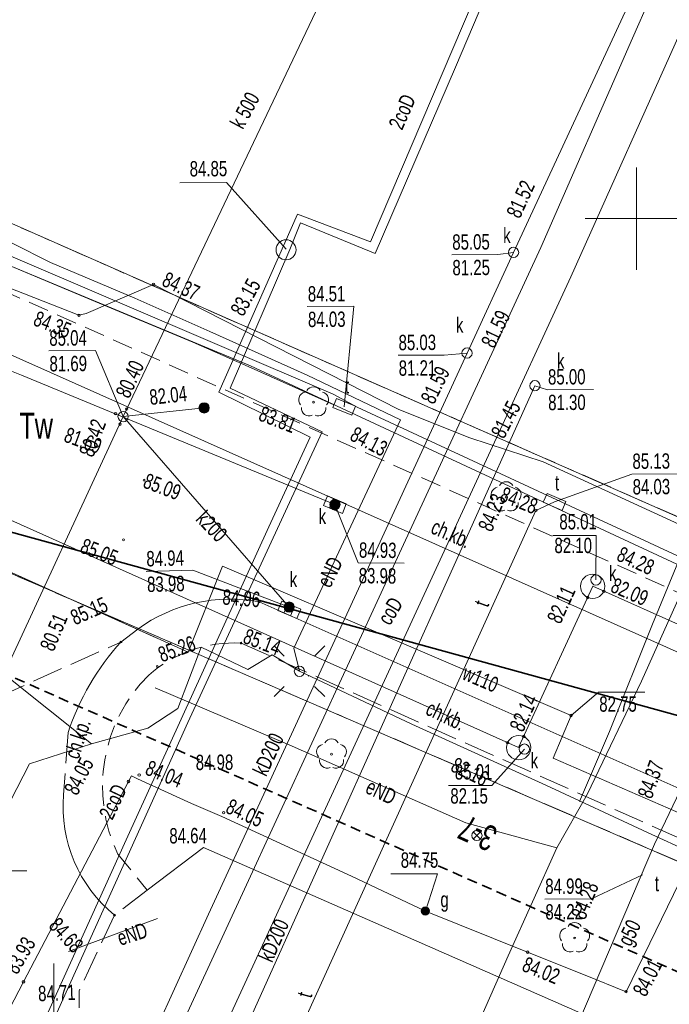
# Model space of a CAD drawing. Header units: metres. Extents: x -1013 to 1493500, y -5789517 to 1032.
# Tile 57 of 66: x 68 to 100, y -24 to 24. Entities that reach past the tile are written whole.
import ezdxf
from ezdxf.xclip import XClip

# ---------------------------------------------------------------- set-up
doc = ezdxf.new("R2010")
doc.units = ezdxf.units.M
doc.header["$MEASUREMENT"] = 0
doc.header["$XCLIPFRAME"] = 0
for name, pattern in [('2_KTCR02', [1.5, 1, -0.5]), ('2_KTJZ01', [2, 1.5, -0.5]), ('GUK', [2, 1.5, -0.5]), ('GUZ', [1, 0.5, -0.5]), ('Przerywana długa', [0.78, 0.5, -0.28])]:
    doc.linetypes.add(name, pattern=pattern)
doc.layers.add('700-L Mapa 1_100 dwg', color=7, linetype='Continuous')
doc.layers.add('711-L Wymiary opisy', color=7, linetype='Continuous')
for name, color, linetype, lineweight in [('703-L Płaszczyzny podejścia 2D3', 152, 'Continuous', 30), ('703-L Płaszczyzny podejścia 2D38', 171, 'Continuous', 35), ('711-L Wymiary opisy1', 7, 'Continuous', 13), ('ex_02_DXF_MZ_500_4_07', 9, 'Continuous', 18), ('ex_02_DXF_MZ_500_4_Dzialki7', 9, 'Continuous', 18), ('ex_02_DXF_MZ_500_4_EADTD_T_07', 9, 'Continuous', 18), ('ex_02_DXF_MZ_500_4_Kontury3', 9, 'Continuous', 18), ('ex_02_DXF_MZ_500_4_KTCR_E_T_17', 9, 'Continuous', 18), ('ex_02_DXF_MZ_500_4_KTCR_L_17', 9, 'Continuous', 18), ('ex_02_DXF_MZ_500_4_KTJZ_L_07', 9, 'Continuous', 18), ('ex_02_DXF_MZ_500_4_KTKR_D_L_07', 9, 'Continuous', 18), ('ex_02_DXF_MZ_500_4_KTKR_L_07', 9, 'Continuous', 18), ('ex_02_DXF_MZ_500_4_Numery_konturow3', 9, 'Continuous', 18), ('ex_02_DXF_MZ_500_4_OBOP_T_13', 9, 'Continuous', 18), ('ex_02_DXF_MZ_500_4_Podzial_sekcyjny_krzyze7', 9, 'Continuous', 18), ('ex_02_DXF_MZ_500_4_RTPW_T_17', 9, 'Continuous', 18), ('ex_02_DXF_MZ_500_4_SUBK_L_034', 9, 'Continuous', 18), ('ex_02_DXF_MZ_500_4_SUOG_L_052', 9, 'Continuous', 18), ('ex_02_DXF_MZ_500_4_SUOW_L_05', 9, 'Continuous', 18), ('ex_02_DXF_MZ_500_4_SUPC_D_L_1200', 9, 'Continuous', 18), ('ex_02_DXF_MZ_500_4_SUPC_E_T_1200', 9, 'Continuous', 18), ('ex_02_DXF_MZ_500_4_SUPE_D_L_31', 9, 'Continuous', 18), ('ex_02_DXF_MZ_500_4_SUPE_E_T_31', 9, 'Continuous', 18), ('ex_02_DXF_MZ_500_4_SUPG_E_T_27', 9, 'Continuous', 18), ('ex_02_DXF_MZ_500_4_SUPG_L_252', 9, 'Continuous', 18), ('ex_02_DXF_MZ_500_4_SUPG_L_352', 9, 'Continuous', 18), ('ex_02_DXF_MZ_500_4_SUPK_D_L_434', 9, 'Continuous', 18), ('ex_02_DXF_MZ_500_4_SUPK_E_T_434', 9, 'Continuous', 18), ('ex_02_DXF_MZ_500_4_SUPK_L_434', 9, 'Continuous', 18), ('ex_02_DXF_MZ_500_4_SUPT_D_L_030', 9, 'Continuous', 18), ('ex_02_DXF_MZ_500_4_SUPT_E_T_030', 9, 'Continuous', 18), ('ex_02_DXF_MZ_500_4_SUPT_L_030', 9, 'Continuous', 18), ('ex_02_DXF_MZ_500_4_SUPW_E_T_05', 9, 'Continuous', 18), ('ex_02_DXF_MZ_500_4_SUPW_L_05', 9, 'Continuous', 18), ('ex_02_DXF_MZ_500_4_SUSM_D_T_07', 9, 'Continuous', 18), ('ex_02_DXF_MZ_500_4_SUSM_D_T_37', 9, 'Continuous', 18), ('ex_02_DXF_MZ_500_4_SUTC_T_0200', 9, 'Continuous', 18), ('ex_02_DXF_MZ_500_4_SUTE_T_01', 9, 'Continuous', 18), ('ex_02_DXF_MZ_500_4_SUTG_T_052', 9, 'Continuous', 18), ('ex_02_DXF_MZ_500_4_SUTK_T_034', 9, 'Continuous', 18), ('ex_02_DXF_MZ_500_4_SUTT_T_030', 9, 'Continuous', 18), ('ex_02_DXF_MZ_500_4_SUTW_T_05', 9, 'Continuous', 18), ('ex_02_DXF_MZ_500_4_SUUC_D_L_47', 9, 'Continuous', 18), ('ex_02_DXF_MZ_500_4_SUUG_E_T_47', 9, 'Continuous', 18), ('ex_02_DXF_MZ_500_4_SUUG_T_57', 9, 'Continuous', 18), ('ex_02_DXF_MZ_500_4_SUUK_D_T_234', 9, 'Continuous', 18), ('ex_02_DXF_MZ_500_4_SUUK_D_T_97', 9, 'Continuous', 18), ('ex_02_DXF_MZ_500_4_SUUK_E_T_934', 9, 'Continuous', 18), ('ex_02_DXF_MZ_500_4_SUUK_T_07', 9, 'Continuous', 18), ('ex_02_DXF_MZ_500_4_SUUK_T_234', 9, 'Continuous', 18), ('ex_02_DXF_MZ_500_4_SUUT_D_T_130', 9, 'Continuous', 18), ('ex_02_DXF_MZ_500_4_SUUT_E_T_930', 9, 'Continuous', 18), ('ex_02_DXF_MZ_500_4_Uzytki3', 9, 'Continuous', 18)]:
    doc.layers.add(name, color=color, linetype=linetype, lineweight=lineweight)
doc.layers.get('700-L Mapa 1_100 dwg').off()
doc.styles.add('STYL_AUTOMATYCZNY_2', font='Arial.ttf')
doc.styles.add('STYL_AUTOMATYCZNY_4', font='Arial.ttf', dxfattribs={"width": 0.7})
doc.dimstyles.new('STYL_AUTOMATYCZNY__3', dxfattribs={"dimtxt": 0.25, "dimasz": 0.183575, "dimexe": 0.18, "dimexo": 0.04, "dimgap": 0, "dimtad": 1, "dimzin": 0, "dimdsep": 46, "dimtxsty": 'STYL_AUTOMATYCZNY_2', "dimblk": 'ARROWHEAD_8', "dimblk1": 'ARROWHEAD_8', "dimblk2": 'ARROWHEAD_8', "dimcen": 0.09, "dimclrd": 7, "dimclre": 7, "dimclrt": 7, "dimazin": 0, "dimtfac": 1, "dimtdec": 4, "dimtmove": 2, "dimatfit": 3, "dimfxl": 1, "dimtolj": 1, "dimtzin": 0, "dimarcsym": 0})

# ---------------------------------------------------------------- blocks, each defined once
blk = doc.blocks.new('*D62')
at = {"layer": '711-L Wymiary opisy1', "color": 7, "linetype": 'Continuous', "lineweight": 13, "transparency": 16777216}
for p, q in [((31.701, 9.209), (31.582, 9.143)), ((31.701, 9.209), (31.767, 9.09)), ((31.387, 8.33), (31.337, 8.457)), ((31.387, 8.33), (31.514, 8.38))]:
    blk.add_line(p, q, dxfattribs=at)
blk.add_arc((25.649, 10.872), 6.276, 336.1008, 344.6316, dxfattribs=at)
at = {"layer": '711-L Wymiary opisy1', "color": 7, "lineweight": 13, "transparency": 16777216, "insert": (31.654, 8.581), "char_height": 0.25, "attachment_point": 7, "rotation": 336.1008, "style": 'STYL_AUTOMATYCZNY_2'}
blk.add_mtext('\\A1;{\\pql;\\fArial|b0|i0|c238|p0;\\W1.000000;8,53°/15%}', dxfattribs=at)
blk = doc.blocks.new('ARROWHEAD_8')
at = {"color": 0, "linetype": 'Continuous', "lineweight": 0}
blk.add_line((0, 0), (-1, 0), dxfattribs=at)
at = {"color": 0, "linetype": 'Continuous', "lineweight": 0, "flags": 128}
blk.add_lwpolyline([(-0.525, 0.525), (0, 0), (-0.525, -0.525)], dxfattribs=at)
blk = doc.blocks.new('*D63')
at = {"layer": '711-L Wymiary opisy1', "color": 7, "linetype": 'Continuous', "lineweight": 13, "transparency": 16777216}
for p, q in [((18.152, -22.228), (18.025, -22.277)), ((18.152, -22.228), (18.201, -22.356)), ((17.692, -23.088), (17.661, -22.955)), ((17.692, -23.088), (17.825, -23.057))]:
    blk.add_line(p, q, dxfattribs=at)
blk.add_arc((12.159, -19.572), 6.556, 327.57, 336.1008, dxfattribs=at)
at = {"layer": '711-L Wymiary opisy1', "color": 7, "lineweight": 13, "transparency": 16777216, "insert": (18.03, -22.8), "char_height": 0.25, "attachment_point": 7, "rotation": 336.1008, "style": 'STYL_AUTOMATYCZNY_2'}
blk.add_mtext('\\A1;{\\pql;\\fArial|b0|i0|c238|p0;\\W1.000000;8,53°/15%}', dxfattribs=at)
blk = doc.blocks.new('Rysunek_1_4', base_point=(-51.91, -72.413))
at = {"layer": 'ex_02_DXF_MZ_500_4_07', "color": 9, "linetype": 'Continuous', "lineweight": 18}
for p, q in [((90.116, -15.635), (90.469, -15.282)), ((90.469, -15.635), (90.116, -15.282))]:
    blk.add_line(p, q, dxfattribs=at)
blk.add_circle((90.293, -15.458), 0.25, dxfattribs=at)
at = {"layer": 'ex_02_DXF_MZ_500_4_Dzialki7', "color": 9, "linetype": 'Continuous', "lineweight": 18}
for p, q in [((-42.33, 44.713), (161.19, -43.067)), ((118.532, -7.999), (16.017, 37.104))]:
    blk.add_line(p, q, dxfattribs=at)
at = {"layer": 'ex_02_DXF_MZ_500_4_Kontury3', "color": 9, "linetype": 'GUK', "lineweight": 18}
for p, q in [((-42.331, 44.714), (102.61, -17.792)), ((62.51, 16.653), (104.44, -1.797))]:
    blk.add_line(p, q, dxfattribs=at)
at = {"layer": 'ex_02_DXF_MZ_500_4_KTCR_L_17', "color": 9, "linetype": '2_KTCR02', "lineweight": 18}
for p, q in [((111.77, -8.787), (9.37, 36.973)), ((72.74, -16.367), (74.18, -18.127))]:
    blk.add_line(p, q, dxfattribs=at)
blk.add_arc((79.633, -13.057), 7.646, 134.7471, 205.6486, dxfattribs=at)
at = {"layer": 'ex_02_DXF_MZ_500_4_KTJZ_L_07', "color": 9, "linetype": '2_KTJZ01', "lineweight": 18}
for p, q in [((64.97, -9.557), (72.89, -6.007)), ((78.76, -6.057), (107.36, -18.777)), ((70.31, -10.427), (70.09, -13.477)), ((74.18, -18.127), (72.58, -19.347)), ((72.58, -19.347), (70.85, -23.047)), ((70.85, -23.047), (70.85, -23.877))]:
    blk.add_line(p, q, dxfattribs=at)
blk.add_arc((78.443, -12.409), 6.36, 87.1419, 131.2457, dxfattribs=at)
at = {"layer": 'ex_02_DXF_MZ_500_4_KTKR_D_L_07', "color": 9, "linetype": 'Continuous', "lineweight": 18}
blk.add_line((76.92, -16.037), (101.373, -26.761), dxfattribs=at)
at = {"layer": 'ex_02_DXF_MZ_500_4_KTKR_L_07', "color": 9, "linetype": 'Continuous', "lineweight": 18}
for p, q in [((106.54, -9.377), (26.14, 26.463)), ((79.65, -4.047), (104.34, -15.017)), ((73.71, -5.377), (72.89, -6.007)), ((76.92, -16.037), (74.18, -18.127))]:
    blk.add_line(p, q, dxfattribs=at)
for centre, radius, start, end in [((78.226, -11.616), 7.702, 79.3444, 125.897), ((81.989, -14.281), 12.298, 137.718, 161.7369), ((76.876, -14.062), 6.811, 175.0739, 230.8985)]:
    blk.add_arc(centre, radius, start, end, dxfattribs=at)
at = {"layer": 'ex_02_DXF_MZ_500_4_OBOP_T_13', "color": 9, "linetype": 'Continuous', "lineweight": 18}
for centre in [(82.31, 5.713), (91.72, 1.073), (83.184, -11.488), (95.068, -20.465)]:
    blk.add_circle(centre, 0.045, dxfattribs=at)
for centre, start, end in [((82.31, 6.088), 30.1401, 149.8599), ((81.954, 5.829), 102.1445, 221.86), ((82.667, 5.829), 318.14, 77.8555), ((82.09, 5.41), 174.1482, 293.8542), ((82.531, 5.41), 246.1458, 5.8518), ((91.364, 1.189), 102.1445, 221.86), ((91.72, 1.448), 30.1401, 149.8599), ((92.077, 1.189), 318.14, 77.8555), ((91.5, 0.77), 174.1482, 293.8542), ((91.941, 0.77), 246.1458, 5.8518), ((82.827, -11.372), 102.1445, 221.86), ((83.184, -11.113), 30.1401, 149.8599), ((83.541, -11.372), 318.14, 77.8555), ((82.964, -11.791), 174.1482, 293.8542), ((83.405, -11.791), 246.1458, 5.8518), ((95.068, -20.09), 30.1401, 149.8599), ((94.712, -20.349), 102.1445, 221.86), ((95.425, -20.349), 318.14, 77.8555), ((94.848, -20.769), 174.1482, 293.8542), ((95.289, -20.769), 246.1458, 5.8518)]:
    blk.add_arc(centre, 0.375, start, end, dxfattribs=at)
at = {"layer": 'ex_02_DXF_MZ_500_4_Podzial_sekcyjny_krzyze7', "color": 9, "linetype": 'Continuous', "lineweight": 18}
for p, q in [((98.09, 12.173), (98.09, 17.173)), ((95.59, 14.673), (100.59, 14.673))]:
    blk.add_line(p, q, dxfattribs=at)
at = {"layer": 'ex_02_DXF_MZ_500_4_RTPW_T_17', "color": 9, "linetype": 'Continuous', "lineweight": 18}
for centre in [(74.02, 1.903), (73.02, -1.017), (79.65, -4.047), (72.89, -6.007), (78.76, -6.057), (74.67, -7.207), (72.58, -19.347)]:
    blk.add_circle(centre, 0.045, dxfattribs=at)
at = {"layer": 'ex_02_DXF_MZ_500_4_SUBK_L_034', "color": 9, "linetype": 'Continuous', "lineweight": 18}
for centre in [(95.95, -3.287), (92.33, -11.167)]:
    blk.add_circle(centre, 0.595, dxfattribs=at)
at = {"layer": 'ex_02_DXF_MZ_500_4_SUOG_L_052', "color": 9, "linetype": 'Continuous', "lineweight": 18}
for p, q in [((74.48, 11.463), (71.2, 10.033)), ((89.94, 3.963), (86.48, 5.343)), ((93.53, 2.793), (89.94, 3.963)), ((73.26, -12.817), (68.13, -22.607)), ((76.34, -13.897), (73.7, -12.687)), ((84.16, -17.447), (77.83, -14.527)), ((92.77, -21.157), (95.59, -22.277))]:
    blk.add_line(p, q, dxfattribs=at)
at = {"layer": 'ex_02_DXF_MZ_500_4_SUOW_L_05', "color": 9, "linetype": 'Continuous', "lineweight": 18}
blk.add_line((65.503, -1.696), (74.621, -5.803), dxfattribs=at)
at = {"layer": 'ex_02_DXF_MZ_500_4_SUPC_D_L_1200', "color": 9, "linetype": 'Continuous', "lineweight": 18}
for p, q in [((98.041, 42.91), (89.252, 22.075)), ((105.172, 39.953), (97.891, 23.49)), ((85.087, 13.539), (90.103, 25.292)), ((94.883, 11.827), (100.477, 24.299)), ((97.891, 23.49), (93.421, 13.269)), ((89.252, 22.075), (85.317, 12.977)), ((77.675, 6.192), (81.529, 14.894)), ((81.672, 14.473), (81.146, 13.173)), ((81.529, 14.894), (85.087, 13.539)), ((85.317, 12.977), (81.672, 14.473)), ((81.146, 13.173), (78.236, 6.393)), ((93.421, 13.269), (85.811, -3.184)), ((87.021, -5.167), (94.883, 11.827)), ((78.236, 6.393), (82.73, 4.255)), ((82.14, 3.998), (77.675, 6.192)), ((82.73, 4.255), (76.154, -9.931)), ((80.115, -0.383), (82.14, 3.998)), ((73.152, -15.67), (80.115, -0.383)), ((85.811, -3.184), (78.834, -18.298)), ((77.87, -25.018), (87.021, -5.167)), ((76.154, -9.931), (68.971, -25.869)), ((65.608, -32.315), (73.152, -15.67)), ((78.834, -18.298), (71.932, -33.155))]:
    blk.add_line(p, q, dxfattribs=at)
at = {"layer": 'ex_02_DXF_MZ_500_4_SUPE_D_L_31', "color": 9, "linetype": 'Continuous', "lineweight": 18}
for p, q in [((67.567, 13.484), (69.454, 12.538)), ((69.454, 12.538), (73.567, 10.796)), ((73.567, 10.796), (77.238, 9.162)), ((77.238, 9.162), (81.994, 7.035)), ((81.994, 7.035), (86.56, 4.847)), ((86.56, 4.847), (81.348, -6.31)), ((103, 4.903), (98.871, -5.137)), ((98.34, -7.921), (100.201, -3.788)), ((98.871, -5.137), (96.767, -10.372)), ((76.807, -6.262), (75.678, -9.261)), ((79.095, -7.346), (76.807, -6.262)), ((80.28, -6.628), (79.095, -7.346)), ((81.616, -7.439), (80.28, -6.628)), ((81.348, -6.31), (81.616, -7.439)), ((71.46, -10.98), (67.246, -7.62)), ((81.616, -7.439), (87.104, -10.02)), ((82.057, -7.676), (82.037, -7.676)), ((95.679, -13.46), (98.34, -7.921)), ((81.261, -11.092), (74.571, -8.248)), ((75.678, -9.261), (74.204, -10.221)), ((87.104, -10.02), (93.656, -12.995)), ((74.204, -10.221), (71.46, -10.98)), ((96.767, -10.372), (95.301, -13.793)), ((71.46, -10.98), (68.416, -11.952)), ((89.748, -14.832), (81.261, -11.092)), ((68.416, -11.952), (65.269, -18.065)), ((93.656, -12.995), (98.632, -15.32)), ((94.197, -16.061), (95.679, -13.46)), ((94.197, -16.061), (89.748, -14.832)), ((98.632, -15.32), (102.997, -17.319)), ((91.824, -21.338), (94.197, -16.061)), ((70.331, -21.129), (74.68, -19.509)), ((87.975, -30.046), (91.824, -21.338)), ((69.615, -21.714), (69.62, -25.867))]:
    blk.add_line(p, q, dxfattribs=at)
at = {"layer": 'ex_02_DXF_MZ_500_4_SUPG_L_252', "color": 9, "linetype": 'Continuous', "lineweight": 18}
for p, q in [((70.84, 9.953), (66.16, 11.793)), ((74.48, 11.463), (71.2, 10.033)), ((86.48, 5.343), (74.48, 11.463)), ((71.2, 10.033), (70.84, 9.953)), ((89.94, 3.963), (86.48, 5.343)), ((93.53, 2.793), (89.94, 3.963)), ((113.51, -6.387), (93.53, 2.793)), ((68.13, -22.607), (73.26, -12.817)), ((73.26, -12.817), (73.4, -12.547)), ((73.4, -12.547), (73.7, -12.687)), ((73.7, -12.687), (76.34, -13.897)), ((76.34, -13.897), (77.83, -14.527)), ((77.83, -14.527), (84.16, -17.447)), ((84.16, -17.447), (87.77, -19.147)), ((87.77, -19.147), (92.77, -21.157)), ((92.77, -21.157), (95.59, -22.277)), ((95.59, -22.277), (97.58, -23.087)), ((64.54, -29.447), (68.13, -22.607))]:
    blk.add_line(p, q, dxfattribs=at)
at = {"layer": 'ex_02_DXF_MZ_500_4_SUPG_L_352', "color": 9, "linetype": 'Continuous', "lineweight": 18}
blk.add_line((101.14, -15.777), (97.58, -23.087), dxfattribs=at)
at = {"layer": 'ex_02_DXF_MZ_500_4_SUPK_D_L_434', "color": 9, "linetype": 'Continuous', "lineweight": 18}
for p, q in [((72.997, 5.002), (90.944, 42.732)), ((99.343, 28.689), (92.082, 13.027)), ((25.81, 23.943), (68.023, 7.027)), ((92.082, 13.027), (89.807, 8.11)), ((89.807, 8.11), (77.179, -19.301)), ((68.023, 7.027), (83.35, 0.703)), ((79.116, -24.628), (93.128, 6.514)), ((76.955, 5.43), (72.997, 5.002)), ((66.947, -8.052), (72.997, 5.002)), ((72.997, 5.002), (81.113, -4.302)), ((77.179, -19.301), (69.368, -36.327))]:
    blk.add_line(p, q, dxfattribs=at)
at = {"layer": 'ex_02_DXF_MZ_500_4_SUPK_L_434', "color": 9, "linetype": 'Continuous', "lineweight": 18}
for p, q in [((92.33, -11.167), (41.33, 11.643)), ((95.95, -3.287), (92.33, -11.167)), ((126.43, -16.897), (95.95, -3.287))]:
    blk.add_line(p, q, dxfattribs=at)
at = {"layer": 'ex_02_DXF_MZ_500_4_SUPT_D_L_030', "color": 9, "linetype": 'Continuous', "lineweight": 18}
for p, q in [((98.976, -15.877), (113.109, 13.795)), ((67.161, 12.982), (83.26, 6.104)), ((79.22, 7.476), (67.164, 12.502)), ((67.164, 12.502), (71.628, 10.633)), ((71.628, 10.633), (76.412, 8.646)), ((76.412, 8.646), (78.97, 7.514)), ((78.97, 7.514), (83.304, 5.584)), ((105.398, -4.681), (79.22, 7.476)), ((83.26, 6.104), (84.435, 5.462)), ((84.435, 5.462), (105.746, -4.419)), ((93.17, 0.423), (94.088, 0.84)), ((95.267, -24.554), (98.976, -15.877))]:
    blk.add_line(p, q, dxfattribs=at)
at = {"layer": 'ex_02_DXF_MZ_500_4_SUPT_L_030', "color": 9, "linetype": 'Continuous', "lineweight": 18}
blk.add_line((77.79, -33.427), (93.17, 0.423), dxfattribs=at)
at = {"layer": 'ex_02_DXF_MZ_500_4_SUPW_L_05', "color": 9, "linetype": 'Continuous', "lineweight": 18}
for p, q in [((56.56, 2.333), (76.171, -6.501)), ((76.171, -6.501), (77.86, -2.297)), ((94.89, -9.597), (77.86, -2.297)), ((94.02, -11.687), (94.89, -9.597)), ((104.34, -16.157), (94.02, -11.687))]:
    blk.add_line(p, q, dxfattribs=at)
at = {"layer": 'ex_02_DXF_MZ_500_4_SUSM_D_T_07', "color": 9, "linetype": 'Continuous', "lineweight": 18}
for p, q in [((80.873, -6.696), (80.378, -6.201)), ((82.358, -6.696), (82.853, -6.201)), ((80.873, -8.181), (80.378, -8.676)), ((82.358, -8.181), (82.853, -8.676))]:
    blk.add_line(p, q, dxfattribs=at)
at = {"layer": 'ex_02_DXF_MZ_500_4_SUSM_D_T_37', "color": 9, "linetype": 'Continuous', "lineweight": 18}
blk.add_circle((81.616, -7.439), 0.25, dxfattribs=at)
at = {"layer": 'ex_02_DXF_MZ_500_4_SUTC_T_0200', "color": 9, "linetype": 'Continuous', "lineweight": 18}
for p in [(75.777, 16.43), (80.966, 13.187)]:
    blk.add_line(p, (78.057, 16.446), dxfattribs=at)
at = {"layer": 'ex_02_DXF_MZ_500_4_SUTG_T_052', "color": 9, "linetype": 'Continuous', "lineweight": 18}
for p in [(86.089, -17.325), (87.77, -19.147)]:
    blk.add_line(p, (88.369, -17.325), dxfattribs=at)
for centre in [(74.48, 11.463), (70.84, 9.953), (73.784, -12.505), (73.26, -12.817), (77.914, -14.345), (92.77, -21.157), (68.13, -22.607), (97.58, -23.087)]:
    blk.add_circle(centre, 0.0625, dxfattribs=at)
at = {"layer": 'ex_02_DXF_MZ_500_4_SUTK_T_034', "color": 9, "linetype": 'Continuous', "lineweight": 18}
for p, q in [((92.082, 13.027), (91.313, 12.921)), ((89.06, 12.906), (91.313, 12.921)), ((69.364, 8.213), (71.644, 8.229)), ((72.997, 5.002), (71.644, 8.229)), ((86.435, 7.997), (88.687, 8.012)), ((89.807, 8.11), (88.687, 8.012)), ((93.128, 6.514), (93.74, 6.318)), ((93.74, 6.318), (95.993, 6.334)), ((83.35, 0.703), (84.489, -2.136)), ((94.004, -0.797), (96.121, -0.797)), ((96.11, -2.977), (96.121, -0.797)), ((84.489, -2.136), (86.742, -2.16)), ((74.121, -2.568), (76.4, -2.505)), ((81.113, -4.302), (76.4, -2.505)), ((92.61, -11.237), (91.013, -13.015)), ((88.896, -13.015), (91.013, -13.015)), ((66.037, -17.177), (68.29, -17.177))]:
    blk.add_line(p, q, dxfattribs=at)
for centre in [(73.174, 5.374), (72.625, 5.145), (72.844, 4.64), (95.702, -3.828), (96.494, -3.53), (92.579, -10.626), (91.787, -10.924)]:
    blk.add_circle(centre, 0.0625, dxfattribs=at)
at = {"layer": 'ex_02_DXF_MZ_500_4_SUTT_T_030', "color": 9, "linetype": 'Continuous', "lineweight": 18}
for p, q in [((82, 10.376), (84.28, 10.392)), ((83.805, 5.478), (84.28, 10.392)), ((94.088, 0.84), (97.868, 2.199)), ((97.868, 2.199), (100.148, 2.215)), ((98.387, -17.372), (95.885, -18.549)), ((93.605, -18.565), (95.885, -18.549))]:
    blk.add_line(p, q, dxfattribs=at)
blk.add_circle((93.17, 0.423), 0.0625, dxfattribs=at)
at = {"layer": 'ex_02_DXF_MZ_500_4_SUTW_T_05', "color": 9, "linetype": 'Continuous', "lineweight": 18}
for p, q in [((94.89, -9.597), (96.24, -8.452)), ((96.24, -8.452), (98.492, -8.452))]:
    blk.add_line(p, q, dxfattribs=at)
blk.add_circle((94.89, -9.597), 0.0625, dxfattribs=at)
at = {"layer": 'ex_02_DXF_MZ_500_4_SUUC_D_L_47', "color": 9, "linetype": 'Continuous', "lineweight": 18}
blk.add_circle((80.961, 13.152), 0.489, dxfattribs=at)
at = {"layer": 'ex_02_DXF_MZ_500_4_SUUG_T_57', "color": 9, "linetype": 'Continuous', "lineweight": 18}
for radius in [0.2, 0.175, 0.15, 0.125, 0.1, 0.075, 0.05, 0.025, 0.00715]:
    blk.add_circle((87.77, -19.147), radius, dxfattribs=at)
at = {"layer": 'ex_02_DXF_MZ_500_4_SUUK_D_T_234', "color": 9, "linetype": 'Continuous', "lineweight": 18}
for centre in [(92.082, 13.027), (89.807, 8.11), (93.128, 6.514), (72.997, 5.002)]:
    blk.add_circle(centre, 0.25, dxfattribs=at)
at = {"layer": 'ex_02_DXF_MZ_500_4_SUUK_D_T_97', "color": 9, "linetype": 'Continuous', "lineweight": 18}
for centre, radius in [((76.955, 5.43), 0.25), ((76.955, 5.43), 0.225), ((76.955, 5.43), 0.2), ((76.955, 5.43), 0.175), ((76.955, 5.43), 0.15), ((76.955, 5.43), 0.125), ((76.955, 5.43), 0.1), ((76.955, 5.43), 0.075), ((76.955, 5.43), 0.05), ((76.955, 5.43), 0.025), ((76.955, 5.43), 0.00715), ((83.35, 0.703), 0.25), ((83.35, 0.703), 0.225), ((83.35, 0.703), 0.2), ((83.35, 0.703), 0.175), ((83.35, 0.703), 0.15), ((83.35, 0.703), 0.125), ((83.35, 0.703), 0.1), ((83.35, 0.703), 0.075), ((83.35, 0.703), 0.05), ((83.35, 0.703), 0.025), ((83.35, 0.703), 0.00715), ((81.113, -4.302), 0.25), ((81.113, -4.302), 0.225), ((81.113, -4.302), 0.2), ((81.113, -4.302), 0.175), ((81.113, -4.302), 0.15), ((81.113, -4.302), 0.125), ((81.113, -4.302), 0.1), ((81.113, -4.302), 0.075), ((81.113, -4.302), 0.05), ((81.113, -4.302), 0.025), ((81.113, -4.302), 0.00715)]:
    blk.add_circle(centre, radius, dxfattribs=at)
at = {"layer": 'ex_02_DXF_MZ_500_4_SUUK_T_07', "color": 9, "linetype": 'Continuous', "lineweight": 18}
for p, q in [((82.792, 0.668), (82.988, 1.128)), ((82.988, 1.128), (83.908, 0.738)), ((83.287, 1.001), (83.092, 0.541)), ((83.713, 0.278), (82.792, 0.668)), ((83.609, 0.865), (83.414, 0.404)), ((83.908, 0.738), (83.713, 0.278)), ((80.562, -4.47), (80.759, -4.01)), ((80.759, -4.01), (81.678, -4.405)), ((81.058, -4.138), (80.861, -4.598)), ((81.38, -4.276), (81.183, -4.736)), ((81.481, -4.864), (80.562, -4.47)), ((81.678, -4.405), (81.481, -4.864))]:
    blk.add_line(p, q, dxfattribs=at)
at = {"layer": 'ex_02_DXF_MZ_500_4_SUUK_T_234', "color": 9, "linetype": 'Continuous', "lineweight": 18}
for centre in [(96.11, -2.977), (92.61, -11.237)]:
    blk.add_circle(centre, 0.25, dxfattribs=at)
at = {"layer": 'ex_02_DXF_MZ_500_4_SUUT_D_T_130', "color": 9, "linetype": 'Continuous', "lineweight": 18}
for p, q in [((83.429, 5.881), (83.254, 5.449)), ((84.356, 5.507), (83.429, 5.881)), ((83.254, 5.449), (84.181, 5.074)), ((84.181, 5.074), (84.356, 5.507)), ((93.725, 1.255), (93.537, 0.828)), ((94.64, 0.851), (93.725, 1.255)), ((93.537, 0.828), (94.451, 0.424)), ((94.451, 0.424), (94.64, 0.851))]:
    blk.add_line(p, q, dxfattribs=at)
at = {"layer": 'ex_02_DXF_MZ_500_4_Uzytki3', "color": 9, "linetype": 'GUZ', "lineweight": 18}
for p, q in [((-42.331, 44.714), (102.61, -17.792)), ((62.515, 16.649), (104.438, -1.798))]:
    blk.add_line(p, q, dxfattribs=at)
at = {"layer": 'ex_02_DXF_MZ_500_4_EADTD_T_07', "color": 9, "linetype": 'Continuous', "lineweight": 18, "insert": (91.394, -15.117), "char_height": 1.25, "attachment_point": 7, "rotation": 155.9627, "style": 'STYL_AUTOMATYCZNY_4'}
blk.add_mtext('\\A1;{\\pql;\\fArial|b0|i0|c238|p0;\\W0.700000;3-7}', dxfattribs=at)
at = {"layer": 'ex_02_DXF_MZ_500_4_KTCR_E_T_17', "color": 9, "linetype": 'Continuous', "lineweight": 18, "char_height": 0.75, "attachment_point": 4, "style": 'STYL_AUTOMATYCZNY_4'}
for s, insert, rotation in [('\\A1;{\\pql;\\fArial|b0|i0|c238|p0;\\W0.700000;ch.kb.}', (88.13, -0.327), 336.4403), ('\\A1;{\\pql;\\fArial|b0|i0|c238|p0;\\W0.700000;ch.kb.}', (87.886, -9.185), 334.4627), ('\\A1;{\\pql;\\fArial|b0|i0|c238|p0;\\W0.700000;ch.kp.}', (70.567, -11.694), 71.4543)]:
    blk.add_mtext(s, dxfattribs=dict(at, insert=insert, rotation=rotation))
at = {"layer": 'ex_02_DXF_MZ_500_4_Numery_konturow3', "color": 9, "linetype": 'Continuous', "lineweight": 18, "insert": (67.927, 5.191), "char_height": 1.26, "attachment_point": 1, "style": 'STYL_AUTOMATYCZNY_4'}
blk.add_mtext('\\A1;{\\pql;\\fArial|b0|i0|c238|p0;\\W0.700000;Tw}', dxfattribs=at)
at = {"layer": 'ex_02_DXF_MZ_500_4_RTPW_T_17', "color": 9, "linetype": 'Continuous', "lineweight": 18, "char_height": 0.75, "style": 'STYL_AUTOMATYCZNY_4'}
for s, insert, attachment_point, rotation in [('\\A1;{\\pql;\\fArial|b0|i0|c238|p0;\\W0.700000;85.09}', (74.054, 1.906), 4, 339.1697), ('\\A1;{\\pql;\\fArial|b0|i0|c238|p0;\\W0.700000;85.05}', (70.838, -1.621), 7, 338.2137), ('\\A1;{\\pql;\\fArial|b0|i0|c238|p0;\\W0.700000;85.15}', (70.649, -5.207), 7, 23.5885), ('\\A1;{\\pql;\\fArial|b0|i0|c238|p0;\\W0.700000;84.96}', (77.833, -4.184), 7, 355.7201), ('\\A1;{\\pql;\\fArial|b0|i0|c238|p0;\\W0.700000;85.26}', (74.892, -7.015), 7, 19.9831), ('\\A1;{\\pql;\\fArial|b0|i0|c238|p0;\\W0.700000;85.14}', (78.799, -6.039), 7, 339.1341), ('\\A1;{\\pql;\\fArial|b0|i0|c238|p0;\\W0.700000;84.98}', (76.549, -12.274), 7, 0.4031), ('\\A1;{\\pql;\\fArial|b0|i0|c238|p0;\\W0.700000;84.64}', (75.259, -15.858), 7, 0.4031), ('\\A1;{\\pql;\\fArial|b0|i0|c238|p0;\\W0.700000;84.68}', (69.869, -19.395), 1, 312.6608), ('\\A1;{\\pql;\\fArial|b0|i0|c238|p0;\\W0.700000;84.71}', (68.856, -23.568), 7, 2.2458)]:
    blk.add_mtext(s, dxfattribs=dict(at, insert=insert, attachment_point=attachment_point, rotation=rotation))
at = {"layer": 'ex_02_DXF_MZ_500_4_SUPC_E_T_1200', "color": 9, "linetype": 'Continuous', "lineweight": 18, "char_height": 0.75, "attachment_point": 4, "style": 'STYL_AUTOMATYCZNY_4'}
for s, insert, rotation in [('\\A1;{\\pql;\\fArial|b0|i0|c238|p0;\\W0.700000;2coD}', (86.294, 19.108), 66.1754), ('\\A1;{\\pql;\\fArial|b0|i0|c238|p0;\\W0.700000;coD}', (85.723, -5.052), 59.0745), ('\\A1;{\\pql;\\fArial|b0|i0|c238|p0;\\W0.700000;2coD}', (72.137, -14.583), 64.7876)]:
    blk.add_mtext(s, dxfattribs=dict(at, insert=insert, rotation=rotation))
at = {"layer": 'ex_02_DXF_MZ_500_4_SUPE_E_T_31', "color": 9, "linetype": 'Continuous', "lineweight": 18, "char_height": 0.75, "attachment_point": 4, "style": 'STYL_AUTOMATYCZNY_4'}
for insert, rotation in [((82.784, -3.249), 63.8331), ((84.946, -13.014), 334.3727), ((72.748, -20.5), 17.7532)]:
    blk.add_mtext('\\A1;{\\pql;\\fArial|b0|i0|c238|p0;\\W0.700000;eND}', dxfattribs=dict(at, insert=insert, rotation=rotation))
at = {"layer": 'ex_02_DXF_MZ_500_4_SUPG_E_T_27', "color": 9, "linetype": 'Continuous', "lineweight": 18, "insert": (98.014, -21.017), "char_height": 0.75, "attachment_point": 7, "rotation": 64.4959, "style": 'STYL_AUTOMATYCZNY_4'}
blk.add_mtext('\\A1;{\\pql;\\fArial|b0|i0|c238|p0;\\W0.700000;g50}', dxfattribs=at)
at = {"layer": 'ex_02_DXF_MZ_500_4_SUPK_E_T_434', "color": 9, "linetype": 'Continuous', "lineweight": 18, "char_height": 0.75, "style": 'STYL_AUTOMATYCZNY_4'}
for s, insert, attachment_point, rotation in [('\\A1;{\\pql;\\fArial|b0|i0|c238|p0;\\W0.700000;k 500}', (78.528, 19.172), 4, 61.7932), ('\\A1;{\\pql;\\fArial|b0|i0|c238|p0;\\W0.700000;k200}', (76.498, -0.053), 7, 314.235), ('\\A1;{\\pql;\\fArial|b0|i0|c238|p0;\\W0.700000;kD200}', (79.998, -12.619), 7, 64.9954), ('\\A1;{\\pql;\\fArial|b0|i0|c238|p0;\\W0.700000;kD200}', (80.286, -21.706), 7, 66.3009)]:
    blk.add_mtext(s, dxfattribs=dict(at, insert=insert, attachment_point=attachment_point, rotation=rotation))
at = {"layer": 'ex_02_DXF_MZ_500_4_SUPT_E_T_030', "color": 9, "linetype": 'Continuous', "lineweight": 18, "char_height": 0.75, "attachment_point": 7, "style": 'STYL_AUTOMATYCZNY_4'}
for insert, rotation in [((90.839, -4.356), 69.8051), ((82.208, -23.436), 74.6776)]:
    blk.add_mtext('\\A1;{\\pql;\\fArial|b0|i0|c238|p0;\\W0.700000;t}', dxfattribs=dict(at, insert=insert, rotation=rotation))
at = {"layer": 'ex_02_DXF_MZ_500_4_SUPW_E_T_05', "color": 9, "linetype": 'Continuous', "lineweight": 18, "insert": (89.514, -7.818), "char_height": 0.75, "attachment_point": 7, "rotation": 337.1412, "style": 'STYL_AUTOMATYCZNY_4'}
blk.add_mtext('\\A1;{\\pql;\\fArial|b0|i0|c238|p0;\\W0.700000;w110}', dxfattribs=at)
at = {"layer": 'ex_02_DXF_MZ_500_4_SUTC_T_0200', "color": 9, "linetype": 'Continuous', "lineweight": 18, "char_height": 0.75, "style": 'STYL_AUTOMATYCZNY_4'}
for s, insert, attachment_point, rotation in [('\\A1;{\\pql;\\fArial|b0|i0|c238|p0;\\W0.700000;84.85}', (76.251, 17.102), 4, 0.403), ('\\A1;{\\pql;\\fArial|b0|i0|c238|p0;\\W0.700000;83.15}', (78.873, 9.851), 7, 60.9577)]:
    blk.add_mtext(s, dxfattribs=dict(at, insert=insert, attachment_point=attachment_point, rotation=rotation))
at = {"layer": 'ex_02_DXF_MZ_500_4_SUTE_T_01', "color": 9, "linetype": 'Continuous', "lineweight": 18, "insert": (84.197, 4.216), "char_height": 0.75, "attachment_point": 4, "rotation": 332.4127, "style": 'STYL_AUTOMATYCZNY_4'}
blk.add_mtext('\\A1;{\\pql;\\fArial|b0|i0|c238|p0;\\W0.700000;84.13}', dxfattribs=at)
at = {"layer": 'ex_02_DXF_MZ_500_4_SUTG_T_052', "color": 9, "linetype": 'Continuous', "lineweight": 18, "char_height": 0.75, "style": 'STYL_AUTOMATYCZNY_4'}
for s, insert, attachment_point, rotation in [('\\A1;{\\pql;\\fArial|b0|i0|c238|p0;\\W0.700000;84.37}', (74.836, 11.416), 7, 335.1795), ('\\A1;{\\pql;\\fArial|b0|i0|c238|p0;\\W0.700000;84.35}', (68.549, 9.481), 7, 338.6542), ('\\A1;{\\pql;\\fArial|b0|i0|c238|p0;\\W0.700000;84.05}', (70.758, -13.553), 7, 62.7186), ('\\A1;{\\pql;\\fArial|b0|i0|c238|p0;\\W0.700000;84.04}', (74.017, -12.462), 7, 337.8337), ('\\A1;{\\pql;\\fArial|b0|i0|c238|p0;\\W0.700000;84.05}', (77.954, -14.33), 7, 335.7202), ('\\A1;{\\pql;\\fArial|b0|i0|c238|p0;\\W0.700000;83.93}', (67.828, -22.297), 7, 59.4), ('\\A1;{\\pql;\\fArial|b0|i0|c238|p0;\\W0.700000;84.02}', (92.724, -21.354), 1, 337.8343), ('\\A1;{\\pql;\\fArial|b0|i0|c238|p0;\\W0.700000;84.01}', (97.875, -23.039), 1, 62.7305)]:
    blk.add_mtext(s, dxfattribs=dict(at, insert=insert, attachment_point=attachment_point, rotation=rotation))
at = {"layer": 'ex_02_DXF_MZ_500_4_SUTG_T_052', "color": 9, "linetype": 'Continuous', "lineweight": 18, "insert": (86.567, -17.044), "char_height": 0.75, "attachment_point": 7, "style": 'STYL_AUTOMATYCZNY_4'}
blk.add_mtext('\\A1;{\\pql;\\fArial|b0|i0|c238|p0;\\W0.700000;84.75}', dxfattribs=at)
at = {"layer": 'ex_02_DXF_MZ_500_4_SUTK_T_034', "color": 9, "linetype": 'Continuous', "lineweight": 18, "char_height": 0.75, "style": 'STYL_AUTOMATYCZNY_4'}
for s, insert, attachment_point, rotation in [('\\A1;{\\pql;\\fArial|b0|i0|c238|p0;\\W0.700000;81.52}', (92.049, 14.79), 4, 65.3831), ('\\A1;{\\pql;\\fArial|b0|i0|c238|p0;\\W0.700000;85.05}', (89.083, 13.906), 1, 0.403), ('\\A1;{\\pql;\\fArial|b0|i0|c238|p0;\\W0.700000;81.25}', (89.092, 12.656), 1, 0.403), ('\\A1;{\\pql;\\fArial|b0|i0|c238|p0;\\W0.700000;81.59}', (90.804, 8.461), 4, 63.8331), ('\\A1;{\\pql;\\fArial|b0|i0|c238|p0;\\W0.700000;85.04}', (69.387, 9.213), 1, 0.4031), ('\\A1;{\\pql;\\fArial|b0|i0|c238|p0;\\W0.700000;85.03}', (86.458, 8.997), 1, 0.403), ('\\A1;{\\pql;\\fArial|b0|i0|c238|p0;\\W0.700000;81.69}', (69.396, 7.963), 1, 0.4031), ('\\A1;{\\pql;\\fArial|b0|i0|c238|p0;\\W0.700000;80.40}', (73.299, 5.843), 7, 65.5991), ('\\A1;{\\pql;\\fArial|b0|i0|c238|p0;\\W0.700000;81.21}', (86.466, 7.747), 1, 0.403), ('\\A1;{\\pql;\\fArial|b0|i0|c238|p0;\\W0.700000;81.59}', (87.853, 5.72), 4, 63.8331), ('\\A1;{\\pql;\\fArial|b0|i0|c238|p0;\\W0.700000;85.00}', (93.763, 7.318), 1, 0.403), ('\\A1;{\\pql;\\fArial|b0|i0|c238|p0;\\W0.700000;82.04}', (74.289, 5.939), 4, 6.1131), ('\\A1;{\\pql;\\fArial|b0|i0|c238|p0;\\W0.700000;81.30}', (93.771, 6.068), 1, 0.403), ('\\A1;{\\pql;\\fArial|b0|i0|c238|p0;\\W0.700000;81.45}', (91.283, 4.049), 4, 62.4361), ('\\A1;{\\pql;\\fArial|b0|i0|c238|p0;\\W0.700000;80.42}', (70.827, 3.241), 1, 69.0949), ('\\A1;{\\pql;\\fArial|b0|i0|c238|p0;\\W0.700000;81.69}', (70.312, 4.509), 1, 339.579), ('\\A1;{\\pql;\\fArial|b0|i0|c238|p0;\\W0.700000;84.93}', (84.53, -1.137), 1, 359.403), ('\\A1;{\\pql;\\fArial|b0|i0|c238|p0;\\W0.700000;84.94}', (74.124, -1.567), 1, 1.5731), ('\\A1;{\\pql;\\fArial|b0|i0|c238|p0;\\W0.700000;83.98}', (84.517, -2.387), 1, 359.403), ('\\A1;{\\pql;\\fArial|b0|i0|c238|p0;\\W0.700000;83.98}', (74.158, -2.817), 1, 1.5731), ('\\A1;{\\pql;\\fArial|b0|i0|c238|p0;\\W0.700000;82.09}', (96.764, -3.536), 7, 336.2912), ('\\A1;{\\pql;\\fArial|b0|i0|c238|p0;\\W0.700000;82.11}', (93.688, -4.858), 1, 65.4804), ('\\A1;{\\pql;\\fArial|b0|i0|c238|p0;\\W0.700000;80.51}', (69.255, -6.372), 4, 67.2031), ('\\A1;{\\pql;\\fArial|b0|i0|c238|p0;\\W0.700000;82.14}', (92.549, -10.456), 7, 65.3639), ('\\A1;{\\pql;\\fArial|b0|i0|c238|p0;\\W0.700000;82.16}', (89.283, -11.605), 1, 333.8349)]:
    blk.add_mtext(s, dxfattribs=dict(at, insert=insert, attachment_point=attachment_point, rotation=rotation))
for s, insert, attachment_point in [('\\A1;{\\pql;\\fArial|b0|i0|c238|p0;\\W0.700000;85.01}', (94.32, -0.516), 7), ('\\A1;{\\pql;\\fArial|b0|i0|c238|p0;\\W0.700000;82.10}', (94.081, -0.914), 1), ('\\A1;{\\pql;\\fArial|b0|i0|c238|p0;\\W0.700000;85.01}', (89.212, -12.735), 7), ('\\A1;{\\pql;\\fArial|b0|i0|c238|p0;\\W0.700000;82.15}', (88.991, -13.151), 1)]:
    blk.add_mtext(s, dxfattribs=dict(at, insert=insert, attachment_point=attachment_point))
at = {"layer": 'ex_02_DXF_MZ_500_4_SUTT_T_030', "color": 9, "linetype": 'Continuous', "lineweight": 18, "char_height": 0.75, "style": 'STYL_AUTOMATYCZNY_4'}
for s, insert, attachment_point, rotation in [('\\A1;{\\pql;\\fArial|b0|i0|c238|p0;\\W0.700000;84.51}', (82.023, 11.376), 1, 0.403), ('\\A1;{\\pql;\\fArial|b0|i0|c238|p0;\\W0.700000;84.03}', (82.032, 10.126), 1, 0.403), ('\\A1;{\\pql;\\fArial|b0|i0|c238|p0;\\W0.700000;83.81}', (79.56, 4.835), 7, 338.8028), ('\\A1;{\\pql;\\fArial|b0|i0|c238|p0;\\W0.700000;85.13}', (97.891, 3.199), 1, 0.403), ('\\A1;{\\pql;\\fArial|b0|i0|c238|p0;\\W0.700000;84.03}', (97.899, 1.949), 1, 0.403), ('\\A1;{\\pql;\\fArial|b0|i0|c238|p0;\\W0.700000;84.28}', (91.354, 0.893), 7, 338.2928), ('\\A1;{\\pql;\\fArial|b0|i0|c238|p0;\\W0.700000;84.23}', (91.026, -0.675), 7, 67.4569), ('\\A1;{\\pql;\\fArial|b0|i0|c238|p0;\\W0.700000;84.28}', (97.061, -2.005), 7, 335.4827), ('\\A1;{\\pql;\\fArial|b0|i0|c238|p0;\\W0.700000;84.37}', (98.483, -13.582), 4, 70.2631), ('\\A1;{\\pql;\\fArial|b0|i0|c238|p0;\\W0.700000;84.99}', (93.628, -17.565), 1, 0.403), ('\\A1;{\\pql;\\fArial|b0|i0|c238|p0;\\W0.700000;84.28}', (95.227, -19.479), 4, 67.8831), ('\\A1;{\\pql;\\fArial|b0|i0|c238|p0;\\W0.700000;84.22}', (93.637, -18.815), 1, 0.403)]:
    blk.add_mtext(s, dxfattribs=dict(at, insert=insert, attachment_point=attachment_point, rotation=rotation))
at = {"layer": 'ex_02_DXF_MZ_500_4_SUTW_T_05', "color": 9, "linetype": 'Continuous', "lineweight": 18, "insert": (96.27, -9.422), "char_height": 0.75, "attachment_point": 7, "style": 'STYL_AUTOMATYCZNY_4'}
blk.add_mtext('\\A1;{\\pql;\\fArial|b0|i0|c238|p0;\\W0.700000;82.75}', dxfattribs=at)
at = {"layer": 'ex_02_DXF_MZ_500_4_SUUG_E_T_47', "color": 9, "linetype": 'Continuous', "lineweight": 18, "insert": (88.508, -19.187), "char_height": 0.75, "attachment_point": 7, "style": 'STYL_AUTOMATYCZNY_4'}
blk.add_mtext('\\A1;{\\pql;\\fArial|b0|i0|c238|p0;\\W0.700000;g}', dxfattribs=at)
at = {"layer": 'ex_02_DXF_MZ_500_4_SUUK_E_T_934', "color": 9, "linetype": 'Continuous', "lineweight": 18, "char_height": 0.75, "style": 'STYL_AUTOMATYCZNY_4'}
for s, insert, attachment_point in [('\\A1;{\\pql;\\fArial|b0|i0|c238|p0;\\W0.700000;k}', (91.574, 14.229), 1), ('\\A1;{\\pql;\\fArial|b0|i0|c238|p0;\\W0.700000;k}', (89.265, 9.852), 1), ('\\A1;{\\pql;\\fArial|b0|i0|c238|p0;\\W0.700000;k}', (94.207, 8.097), 1), ('\\A1;{\\pql;\\fArial|b0|i0|c238|p0;\\W0.700000;k }', (82.553, 0.13), 4), ('\\A1;{\\pql;\\fArial|b0|i0|c238|p0;\\W0.700000;k}', (96.747, -3.027), 7), ('\\A1;{\\pql;\\fArial|b0|i0|c238|p0;\\W0.700000;k }', (81.144, -2.95), 4), ('\\A1;{\\pql;\\fArial|b0|i0|c238|p0;\\W0.700000;k}', (92.917, -11.426), 1)]:
    blk.add_mtext(s, dxfattribs=dict(at, insert=insert, attachment_point=attachment_point))
at = {"layer": 'ex_02_DXF_MZ_500_4_SUUT_E_T_930', "color": 9, "linetype": 'Continuous', "lineweight": 18, "char_height": 0.75, "attachment_point": 1, "style": 'STYL_AUTOMATYCZNY_4'}
for insert in [(83.843, 6.888), (94.107, 2.15), (98.985, -17.428)]:
    blk.add_mtext('\\A1;{\\pql;\\fArial|b0|i0|c238|p0;\\W0.700000;t}', dxfattribs=dict(at, insert=insert))

msp = doc.modelspace()

# ---------------------------------------------------------------- linework, layer by layer
at = {"layer": '703-L Płaszczyzny podejścia 2D3', "color": 152, "linetype": 'Continuous', "lineweight": 30}
msp.add_circle((8.2273, 10.355), 1021.6593, dxfattribs=at)
at = {"layer": '703-L Płaszczyzny podejścia 2D38', "color": 171, "linetype": 'Przerywana długa', "lineweight": 35}
msp.add_line((25.6493, 10.8724), (381.2963, -146.7226), dxfattribs=at)
at = {"layer": '703-L Płaszczyzny podejścia 2D38', "color": 171, "linetype": 'Continuous', "lineweight": 35}
msp.add_line((25.6493, 10.8724), (404.9356, -93.3756), dxfattribs=at)

# ---------------------------------------------------------------- block references
at = {"layer": '700-L Mapa 1_100 dwg', "color": 52, "linetype": 'Continuous', "lineweight": 25}
ref = msp.add_blockref('Rysunek_1_4', (-51.9097, -72.4133), dxfattribs=at)
XClip(ref).set_block_clipping_path([(-454.4097296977, -337.82710067), (350.5902703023, 193.0005136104)])

# ---------------------------------------------------------------- dimensions: what is measured, and where the dimension line sits
at = {"layer": '711-L Wymiary opisy', "color": 7, "linetype": 'Continuous', "lineweight": 13}
for base, center, p1, p2, picture, middle in [((31.5604, 8.7637), (25.6493, 10.8724), (84.1511, -5.2069), (381.2963, -146.7226), '*D62', (32.4306, 8.3736)), ((17.9382, -22.6668), (12.1585, -19.5724), (367.8056, -177.1675), (63.368, -52.1085), '*D63', (18.8064, -23.007))]:
    dim = msp.add_angular_dim_3p(base=base, center=center, p1=p1, p2=p2, text='8,53°/15%', dimstyle='STYL_AUTOMATYCZNY__3', dxfattribs=at)
    dim.commit()
    dim.dimension.update_dxf_attribs({"geometry": picture, "text_midpoint": middle, "dimtype": 165, "text_rotation": 336.10081})

doc.saveas('drawing.dxf')
